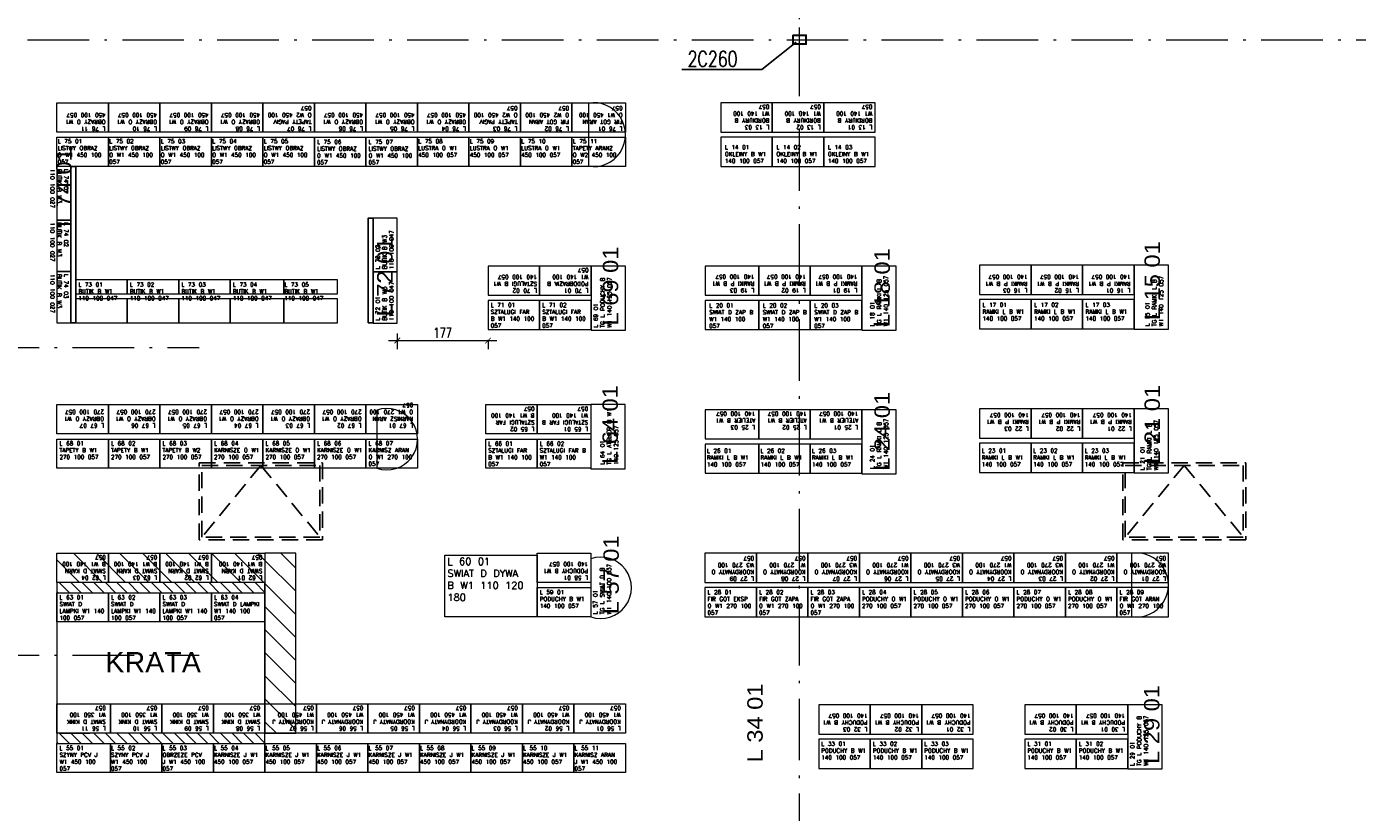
# Model space of a CAD drawing. Extents: x 153948 to 285449, y -89387 to -60195.
# Tile 15 of 108: x 249014 to 251608, y -81786 to -80254. Entities that reach past the tile are written whole.
import ezdxf

# ---------------------------------------------------------------- set-up
doc = ezdxf.new("R2010")
doc.units = 0
doc.header["$LTSCALE"] = 100
doc.header["$MEASUREMENT"] = 0
doc.header["$PDMODE"] = 1
doc.linetypes.add('ACAD_ISO10W100', pattern=[18.5, 12, -3, 0.5, -3])
doc.linetypes.add('HIDDEN2', pattern=[4.7625, 3.175, -1.5875])
doc.layers.get('0').update_dxf_attribs({"linetype": 'CONTINUOUS'})
doc.layers.get('DEFPOINTS').update_dxf_attribs({"linetype": 'CONTINUOUS'})
for name, color, linetype in [('1', 2, 'CONTINUOUS'), ('G 57 100 140', 2, 'CONTINUOUS'), ('K-STA', 2, 'CONTINUOUS'), ('krata', 7, 'CONTINUOUS'), ('mago', 7, 'CONTINUOUS'), ('RS Minimasa VBA', 7, 'CONTINUOUS'), ('TEXT', 11, 'CONTINUOUS'), ('ŚWIETLIK', 2, 'CONTINUOUS')]:
    doc.layers.add(name, color=color, linetype=linetype)
for name, color, linetype, lineweight in [('A-WYMIARY100', 7, 'CONTINUOUS', 15), ('OSIE', 8, 'ACAD_ISO10W100', 15), ('R140', 7, 'CONTINUOUS', 13), ('R350', 3, 'CONTINUOUS', 13), ('R450', 1, 'CONTINUOUS', 13), ('RAK 140', 7, 'CONTINUOUS', 13), ('RAK 270', 5, 'CONTINUOUS', 13), ('RAK 450', 7, 'CONTINUOUS', 13), ('RS KRATA', 4, 'CONTINUOUS', 9)]:
    doc.layers.add(name, color=color, linetype=linetype, lineweight=lineweight)
doc.layers.add('RAK_140', color=2, linetype='CONTINUOUS', lineweight=13, true_color=0xffff00)
doc.styles.add('arial', font='arial.ttf', dxfattribs={"width": 1.1})
doc.styles.get("Standard").update_dxf_attribs({"font": 'txt.shx'})
doc.styles.add('TXT3', font='SIMPLEX.SHX', dxfattribs={"width": 0.75, "height": 40})
doc.styles.add('wym_romans', font='romans.shx', dxfattribs={"width": 0.7})
doc.dimstyles.new('100_CM_krótki', dxfattribs={"dimscale": 10, "dimtxt": 2, "dimasz": 1.1, "dimexe": 1.7, "dimexo": 2, "dimgap": 0.5, "dimtad": 1, "dimdec": 1, "dimrnd": 0.5, "dimzin": 9, "dimtxsty": 'wym_romans', "dimblk": 'ARCHTICK', "dimcen": 2, "dimdle": 1.7, "dimclrd": 256, "dimclre": 256, "dimclrt": 151, "dimadec": 1, "dimazin": 2, "dimtfac": 1, "dimtdec": 1, "dimtix": 1, "dimtmove": 1, "dimatfit": 2, "dimldrblk": 'ARCHTICK', "dimfxl": 1.8, "dimfxlon": 1, "dimtolj": 1, "dimtzin": 0, "dimlwd": -1, "dimlwe": -1, "dimarcsym": 0})
pattern_1 = [(135, (211667.914, -114114.422), (-22.45064, -22.45064), [])]

# ---------------------------------------------------------------- blocks, each defined once
blk = doc.blocks.new('SC260X2')
at = {"layer": '1'}
for points in [[(-13, 9), (-13, 0), (-12.4, 0), (-12.1, 7, -0.401015), (-11.1, 7.9), (11.1, 7.9, -0.401015), (12.1, 7), (12.4, 0), (13, 0), (13, 9)], [(-13, -9), (-13, 0), (-12.4, 0), (-12.1, -7, 0.401015), (-11.1, -7.9), (11.1, -7.9, 0.401015), (12.1, -7), (12.4, 0), (13, 0), (13, -9)]]:
    blk.add_lwpolyline(points, format="xyb", close=True, dxfattribs=at)
blk = doc.blocks.new('_ARCHTICK')
at = {"color": 0, "linetype": 'ByBlock', "const_width": 0.15}
blk.add_lwpolyline([(-0.5, -0.5), (0.5, 0.5)], dxfattribs=at)
blk = doc.blocks.new('*D807')
at = {"layer": 'A-WYMIARY100', "transparency": 16777216}
for p, q in [((249736.3, -80852.3), (249736.3, -80883.1)), ((249719.3, -80866.1), (249930.4, -80866.1)), ((249913.4, -80864.9), (249913.4, -80883.1))]:
    blk.add_line(p, q, dxfattribs=at)
at = {"layer": 'DEFPOINTS', "color": 0, "transparency": 16777216}
for p in [(249736.3, -80832.3), (249913.4, -80844.9), (249913.4, -80866.1)]:
    blk.add_point(p, dxfattribs=at)
at = {"layer": 'A-WYMIARY100', "transparency": 16777216, "xscale": 11, "yscale": 11, "zscale": 11, "rotation": 180}
blk.add_blockref('_ARCHTICK', (249736.3, -80866.1), dxfattribs=at)
at = {"layer": 'A-WYMIARY100', "transparency": 16777216, "xscale": 11, "yscale": 11, "zscale": 11}
blk.add_blockref('_ARCHTICK', (249913.4, -80866.1), dxfattribs=at)
at = {"layer": 'A-WYMIARY100', "color": 151, "transparency": 16777216, "insert": (249824.8, -80851.1), "char_height": 20, "attachment_point": 5, "style": 'wym_romans'}
blk.add_mtext('\\A1;177', dxfattribs=at)

msp = doc.modelspace()

# ---------------------------------------------------------------- hatches: boundary and pattern name
at = {"layer": 'RS KRATA'}
h = msp.add_hatch(dxfattribs=at)
h.set_pattern_fill('ANSI31', color=256, scale=10, angle=90, style=0)
h.set_pattern_definition(pattern_1)
h.paths.add_polyline_path([(249072.77, -81280.82), (249478.37, -81280.82), (249478.37, -81337.82), (249072.77, -81337.82)])
h = msp.add_hatch(dxfattribs=at)
h.set_pattern_fill('ANSI31', color=256, scale=10, angle=90, style=0)
h.set_pattern_definition(pattern_1)
h.paths.add_polyline_path([(249538.37, -81280.82), (249478.37, -81280.82), (249478.37, -81631.74), (249538.37, -81631.74)])
h = msp.add_hatch(dxfattribs=at)
h.set_pattern_fill('ANSI31', color=6, scale=5, angle=90, style=0)
h.set_pattern_definition([(135, (211129.481, -111033.699), (-11.22532, -11.22532), [])])
h.paths.add_polyline_path([(249072.77, -81357.82), (249478.37, -81357.82), (249478.37, -81337.82), (249072.77, -81337.82)])
h = msp.add_hatch(dxfattribs=at)
h.set_pattern_fill('ANSI31', color=6, scale=5, angle=90, style=0)
h.set_pattern_definition([(135, (211129.481, -111327.614), (-11.22532, -11.22532), [])])
h.paths.add_polyline_path([(249072.77, -81651.74), (249478.37, -81651.74), (249478.37, -81631.74), (249072.77, -81631.74)])

# ---------------------------------------------------------------- linework, layer by layer
at = {"layer": 'G 57 100 140', "extrusion": (0, -1.22465e-16, -1)}
for points in [[(-249099.77, -80831.94), (-249109.53, -80831.94), (-249109.53, -80526.74), (-249099.77, -80526.74)], [(-249679.53, -80831.94), (-249689.29, -80831.94), (-249689.29, -80627.54), (-249679.53, -80627.54)]]:
    msp.add_lwpolyline(points, close=True, dxfattribs=at)
at = {"layer": 'krata', "extrusion": (0, -1.22465e-16, -1)}
msp.add_line((249136.77, -81631.74), (249078.58, -81631.74), dxfattribs=at)
at = {"layer": 'OSIE', "ltscale": 0.1}
for p, q in [((250520.4, -86679.55), (250520.4, -73374.65)), ((247720.4, -80279.55), (263229.19, -80279.55)), ((248363.17, -80879.55), (249349.98, -80879.55)), ((248363.17, -81479.55), (249349.98, -81479.55))]:
    msp.add_line(p, q, dxfattribs=at)
at = {"layer": 'OSIE', "ltscale": 0.5}
msp.add_line((250520.4, -80292.33), (250520.4, -80255.71), dxfattribs=at)
msp.add_line((250520.4, -80292.33), (250520.4, -80255.71), dxfattribs=at)
at = {"layer": 'R140', "extrusion": (0, -1.22465e-16, -1)}
for points in [[(-249908.65, -80991.14), (-250009.05, -80991.14), (-250009.05, -81048.14), (-249908.65, -81048.14)], [(-250009.05, -80991.14), (-250113.45, -80991.14), (-250113.45, -81048.14), (-250009.05, -81048.14)], [(-249908.65, -81058.14), (-250009.05, -81058.14), (-250009.05, -81115.14), (-249908.65, -81115.14)], [(-250009.05, -81058.14), (-250113.45, -81058.14), (-250113.45, -81115.14), (-250009.05, -81115.14)], [(-249072.77, -81280.82), (-249173.17, -81280.82), (-249173.17, -81337.82), (-249072.77, -81337.82)], [(-249173.17, -81280.82), (-249273.57, -81280.82), (-249273.57, -81337.82), (-249173.17, -81337.82)], [(-249273.57, -81280.82), (-249373.97, -81280.82), (-249373.97, -81337.82), (-249273.57, -81337.82)], [(-249373.97, -81280.82), (-249478.37, -81280.82), (-249478.37, -81337.82), (-249373.97, -81337.82)], [(-249829.05, -81284.82), (-250009.05, -81284.82), (-250009.05, -81404.82), (-249829.05, -81404.82)], [(-250009.05, -81280.82), (-250113.45, -81280.82), (-250113.45, -81337.82), (-250009.05, -81337.82)], [(-250009.05, -81347.82), (-250113.45, -81347.82), (-250113.45, -81404.82), (-250009.05, -81404.82)], [(-249072.77, -81357.82), (-249173.17, -81357.82), (-249173.17, -81414.82), (-249072.77, -81414.82)], [(-249173.17, -81357.82), (-249273.57, -81357.82), (-249273.57, -81414.82), (-249173.17, -81414.82)], [(-249273.57, -81357.82), (-249373.97, -81357.82), (-249373.97, -81414.82), (-249273.57, -81414.82)], [(-249373.97, -81357.82), (-249478.37, -81357.82), (-249478.37, -81414.82), (-249373.97, -81414.82)]]:
    msp.add_lwpolyline(points, close=True, dxfattribs=at)
at = {"layer": 'R350', "extrusion": (0, -1.22465e-16, -1)}
for points in [[(-249072.77, -81574.74), (-249177.17, -81574.74), (-249177.17, -81631.74), (-249072.77, -81631.74)], [(-249177.17, -81574.74), (-249277.57, -81574.74), (-249277.57, -81631.74), (-249177.17, -81631.74)], [(-249277.57, -81574.74), (-249377.97, -81574.74), (-249377.97, -81631.74), (-249277.57, -81631.74)], [(-249377.97, -81574.74), (-249478.37, -81574.74), (-249478.37, -81631.74), (-249377.97, -81631.74)]]:
    msp.add_lwpolyline(points, close=True, dxfattribs=at)
at = {"layer": 'R450', "extrusion": (0, -1.22465e-16, -1)}
for points in [[(-249072.77, -80402.74), (-249173.17, -80402.74), (-249173.17, -80459.74), (-249072.77, -80459.74)], [(-249173.17, -80402.74), (-249273.57, -80402.74), (-249273.57, -80459.74), (-249173.17, -80459.74)], [(-249273.57, -80402.74), (-249373.97, -80402.74), (-249373.97, -80459.74), (-249273.57, -80459.74)], [(-249373.97, -80402.74), (-249474.37, -80402.74), (-249474.37, -80459.74), (-249373.97, -80459.74)], [(-249474.37, -80402.74), (-249574.77, -80402.74), (-249574.77, -80459.74), (-249474.37, -80459.74)], [(-249574.77, -80402.74), (-249675.17, -80402.74), (-249675.17, -80459.74), (-249574.77, -80459.74)], [(-249675.17, -80402.74), (-249775.57, -80402.74), (-249775.57, -80459.74), (-249675.17, -80459.74)], [(-249775.57, -80402.74), (-249875.97, -80402.74), (-249875.97, -80459.74), (-249775.57, -80459.74)], [(-249875.97, -80402.74), (-249976.37, -80402.74), (-249976.37, -80459.74), (-249875.97, -80459.74)], [(-249976.37, -80402.74), (-250076.77, -80402.74), (-250076.77, -80459.74), (-249976.37, -80459.74)], [(-250076.77, -80402.74), (-250181.17, -80402.74), (-250181.17, -80459.74), (-250076.77, -80459.74)], [(-249072.77, -80469.74), (-249173.17, -80469.74), (-249173.17, -80526.74), (-249072.77, -80526.74)], [(-249173.17, -80469.74), (-249273.57, -80469.74), (-249273.57, -80526.74), (-249173.17, -80526.74)], [(-249273.57, -80469.74), (-249373.97, -80469.74), (-249373.97, -80526.74), (-249273.57, -80526.74)], [(-249373.97, -80469.74), (-249474.37, -80469.74), (-249474.37, -80526.74), (-249373.97, -80526.74)], [(-249474.37, -80469.74), (-249574.77, -80469.74), (-249574.77, -80526.74), (-249474.37, -80526.74)], [(-249574.77, -80469.74), (-249675.17, -80469.74), (-249675.17, -80526.74), (-249574.77, -80526.74)], [(-249675.17, -80469.74), (-249775.57, -80469.74), (-249775.57, -80526.74), (-249675.17, -80526.74)], [(-249775.57, -80469.74), (-249875.97, -80469.74), (-249875.97, -80526.74), (-249775.57, -80526.74)], [(-249875.97, -80469.74), (-249976.37, -80469.74), (-249976.37, -80526.74), (-249875.97, -80526.74)], [(-249976.37, -80469.74), (-250076.77, -80469.74), (-250076.77, -80526.74), (-249976.37, -80526.74)], [(-250076.77, -80469.74), (-250181.17, -80469.74), (-250181.17, -80526.74), (-250076.77, -80526.74)], [(-249478.37, -81574.74), (-249578.77, -81574.74), (-249578.77, -81631.74), (-249478.37, -81631.74)], [(-249578.77, -81574.74), (-249679.17, -81574.74), (-249679.17, -81631.74), (-249578.77, -81631.74)], [(-249679.17, -81574.74), (-249779.57, -81574.74), (-249779.57, -81631.74), (-249679.17, -81631.74)], [(-249779.57, -81574.74), (-249879.97, -81574.74), (-249879.97, -81631.74), (-249779.57, -81631.74)], [(-249879.97, -81574.74), (-249980.37, -81574.74), (-249980.37, -81631.74), (-249879.97, -81631.74)], [(-249980.37, -81574.74), (-250080.77, -81574.74), (-250080.77, -81631.74), (-249980.37, -81631.74)], [(-250080.77, -81574.74), (-250181.17, -81574.74), (-250181.17, -81631.74), (-250080.77, -81631.74)], [(-249072.77, -81651.74), (-249177.17, -81651.74), (-249177.17, -81708.74), (-249072.77, -81708.74)], [(-249177.17, -81651.74), (-249277.57, -81651.74), (-249277.57, -81708.74), (-249177.17, -81708.74)], [(-249277.57, -81651.74), (-249377.97, -81651.74), (-249377.97, -81708.74), (-249277.57, -81708.74)], [(-249377.97, -81651.74), (-249478.37, -81651.74), (-249478.37, -81708.74), (-249377.97, -81708.74)], [(-249478.37, -81651.74), (-249578.77, -81651.74), (-249578.77, -81708.74), (-249478.37, -81708.74)], [(-249578.77, -81651.74), (-249679.17, -81651.74), (-249679.17, -81708.74), (-249578.77, -81708.74)], [(-249679.17, -81651.74), (-249779.57, -81651.74), (-249779.57, -81708.74), (-249679.17, -81708.74)], [(-249779.57, -81651.74), (-249879.97, -81651.74), (-249879.97, -81708.74), (-249779.57, -81708.74)], [(-249879.97, -81651.74), (-249980.37, -81651.74), (-249980.37, -81708.74), (-249879.97, -81708.74)], [(-249980.37, -81651.74), (-250080.77, -81651.74), (-250080.77, -81708.74), (-249980.37, -81708.74)], [(-250080.77, -81651.74), (-250181.17, -81651.74), (-250181.17, -81708.74), (-250080.77, -81708.74)]]:
    msp.add_lwpolyline(points, close=True, dxfattribs=at)
at = {"layer": 'RAK 140', "extrusion": (0, -1.22465e-16, -1)}
for points in [[(-250467.37, -80402.74), (-250366.97, -80402.74), (-250366.97, -80459.74), (-250467.37, -80459.74)], [(-250567.77, -80402.74), (-250467.37, -80402.74), (-250467.37, -80459.74), (-250567.77, -80459.74)], [(-250668.17, -80402.74), (-250567.77, -80402.74), (-250567.77, -80459.74), (-250668.17, -80459.74)], [(-250467.37, -80469.74), (-250366.97, -80469.74), (-250366.97, -80526.74), (-250467.37, -80526.74)], [(-250567.77, -80469.74), (-250467.37, -80469.74), (-250467.37, -80526.74), (-250567.77, -80526.74)], [(-250668.17, -80469.74), (-250567.77, -80469.74), (-250567.77, -80526.74), (-250668.17, -80526.74)], [(-249099.77, -80631.14), (-249099.77, -80526.74), (-249072.77, -80526.74), (-249072.77, -80631.14)], [(-249736.29, -80731.94), (-249736.29, -80627.54), (-249689.29, -80627.54), (-249689.29, -80731.94)], [(-249099.77, -80731.54), (-249099.77, -80631.14), (-249072.77, -80631.14), (-249072.77, -80731.54)], [(-250013.77, -80720.92), (-249913.37, -80720.92), (-249913.37, -80777.92), (-250013.77, -80777.92)], [(-250114.17, -80720.92), (-250013.77, -80720.92), (-250013.77, -80777.92), (-250114.17, -80777.92)], [(-250181.17, -80845.92), (-250181.17, -80720.92), (-250114.17, -80720.92), (-250114.17, -80845.92)], [(-250440.97, -80720.92), (-250336.57, -80720.92), (-250336.57, -80777.92), (-250440.97, -80777.92)], [(-250541.37, -80720.92), (-250440.97, -80720.92), (-250440.97, -80777.92), (-250541.37, -80777.92)], [(-250641.77, -80720.92), (-250541.37, -80720.92), (-250541.37, -80777.92), (-250641.77, -80777.92)], [(-250708.77, -80845.92), (-250708.77, -80720.92), (-250641.77, -80720.92), (-250641.77, -80845.92)], [(-250971.8, -80719.22), (-250871.4, -80719.22), (-250871.4, -80776.22), (-250971.8, -80776.22)], [(-251072.2, -80719.22), (-250971.8, -80719.22), (-250971.8, -80776.22), (-251072.2, -80776.22)], [(-251172.6, -80719.22), (-251072.2, -80719.22), (-251072.2, -80776.22), (-251172.6, -80776.22)], [(-251239.6, -80844.22), (-251239.6, -80719.22), (-251172.6, -80719.22), (-251172.6, -80844.22)], [(-249099.77, -80831.94), (-249099.77, -80731.54), (-249072.77, -80731.54), (-249072.77, -80831.94)], [(-249209.93, -80747.94), (-249109.53, -80747.94), (-249109.53, -80774.94), (-249209.93, -80774.94)], [(-249310.33, -80747.94), (-249209.93, -80747.94), (-249209.93, -80774.94), (-249310.33, -80774.94)], [(-249410.73, -80747.94), (-249310.33, -80747.94), (-249310.33, -80774.94), (-249410.73, -80774.94)], [(-249515.13, -80747.94), (-249410.73, -80747.94), (-249410.73, -80774.94), (-249515.13, -80774.94)], [(-249619.53, -80747.94), (-249515.13, -80747.94), (-249515.13, -80774.94), (-249619.53, -80774.94)], [(-249736.29, -80832.34), (-249736.29, -80731.94), (-249689.29, -80731.94), (-249689.29, -80832.34)], [(-249209.93, -80784.94), (-249109.53, -80784.94), (-249109.53, -80831.94), (-249209.93, -80831.94)], [(-249310.33, -80784.94), (-249209.93, -80784.94), (-249209.93, -80831.94), (-249310.33, -80831.94)], [(-249410.73, -80784.94), (-249310.33, -80784.94), (-249310.33, -80831.94), (-249410.73, -80831.94)], [(-249515.13, -80784.94), (-249410.73, -80784.94), (-249410.73, -80831.94), (-249515.13, -80831.94)], [(-249619.53, -80784.94), (-249515.13, -80784.94), (-249515.13, -80831.94), (-249619.53, -80831.94)], [(-250013.77, -80787.92), (-249913.37, -80787.92), (-249913.37, -80844.92), (-250013.77, -80844.92)], [(-250114.17, -80787.92), (-250013.77, -80787.92), (-250013.77, -80844.92), (-250114.17, -80844.92)], [(-250440.97, -80787.92), (-250336.57, -80787.92), (-250336.57, -80844.92), (-250440.97, -80844.92)], [(-250541.37, -80787.92), (-250440.97, -80787.92), (-250440.97, -80844.92), (-250541.37, -80844.92)], [(-250641.77, -80787.92), (-250541.37, -80787.92), (-250541.37, -80844.92), (-250641.77, -80844.92)], [(-250971.8, -80786.22), (-250871.4, -80786.22), (-250871.4, -80843.22), (-250971.8, -80843.22)], [(-251072.2, -80786.22), (-250971.8, -80786.22), (-250971.8, -80843.22), (-251072.2, -80843.22)], [(-251172.6, -80786.22), (-251072.2, -80786.22), (-251072.2, -80843.22), (-251172.6, -80843.22)], [(-250180.45, -81116.14), (-250180.45, -80991.14), (-250113.45, -80991.14), (-250113.45, -81116.14)], [(-250440.97, -81001.03), (-250336.57, -81001.03), (-250336.57, -81058.03), (-250440.97, -81058.03)], [(-250541.37, -81001.03), (-250440.97, -81001.03), (-250440.97, -81058.03), (-250541.37, -81058.03)], [(-250641.77, -81001.03), (-250541.37, -81001.03), (-250541.37, -81058.03), (-250641.77, -81058.03)], [(-250708.77, -81126.03), (-250708.77, -81001.03), (-250641.77, -81001.03), (-250641.77, -81126.03)], [(-250971.8, -80999.32), (-250871.4, -80999.32), (-250871.4, -81056.32), (-250971.8, -81056.32)], [(-251072.2, -80999.32), (-250971.8, -80999.32), (-250971.8, -81056.32), (-251072.2, -81056.32)], [(-251172.6, -80999.32), (-251072.2, -80999.32), (-251072.2, -81056.32), (-251172.6, -81056.32)], [(-251239.6, -81124.32), (-251239.6, -80999.32), (-251172.6, -80999.32), (-251172.6, -81124.32)], [(-250440.97, -81068.03), (-250336.57, -81068.03), (-250336.57, -81125.03), (-250440.97, -81125.03)], [(-250541.37, -81068.03), (-250440.97, -81068.03), (-250440.97, -81125.03), (-250541.37, -81125.03)], [(-250641.77, -81068.03), (-250541.37, -81068.03), (-250541.37, -81125.03), (-250641.77, -81125.03)], [(-250971.8, -81066.32), (-250871.4, -81066.32), (-250871.4, -81123.32), (-250971.8, -81123.32)], [(-251072.2, -81066.32), (-250971.8, -81066.32), (-250971.8, -81123.32), (-251072.2, -81123.32)], [(-251172.6, -81066.32), (-251072.2, -81066.32), (-251072.2, -81123.32), (-251172.6, -81123.32)], [(-251227.24, -81701.43), (-251227.24, -81576.43), (-251160.24, -81576.43), (-251160.24, -81701.43)]]:
    msp.add_lwpolyline(points, close=True, dxfattribs=at)
msp.add_lwpolyline([(-250113.45, -81358.63), (-250113.45, -81404.82, -1.4023538), (-250113.45, -81291.63), (-250113.45, -81348.63)], format="xyb", close=True, dxfattribs=at)
at = {"layer": 'RAK 270', "extrusion": (0, -1.22465e-16, -1)}
for points in [[(-249072.77, -80991.14), (-249173.17, -80991.14), (-249173.17, -81048.14), (-249072.77, -81048.14)], [(-249173.17, -80991.14), (-249273.57, -80991.14), (-249273.57, -81048.14), (-249173.17, -81048.14)], [(-249273.57, -80991.14), (-249373.97, -80991.14), (-249373.97, -81048.14), (-249273.57, -81048.14)], [(-249373.97, -80991.14), (-249474.37, -80991.14), (-249474.37, -81048.14), (-249373.97, -81048.14)], [(-249474.37, -80991.14), (-249574.77, -80991.14), (-249574.77, -81048.14), (-249474.37, -81048.14)], [(-249574.77, -80991.14), (-249675.17, -80991.14), (-249675.17, -81048.14), (-249574.77, -81048.14)], [(-249675.17, -80991.14), (-249775.57, -80991.14), (-249775.57, -81048.14), (-249675.17, -81048.14)], [(-249072.77, -81058.14), (-249173.17, -81058.14), (-249173.17, -81115.14), (-249072.77, -81115.14)], [(-249173.17, -81058.14), (-249273.57, -81058.14), (-249273.57, -81115.14), (-249173.17, -81115.14)], [(-249273.57, -81058.14), (-249373.97, -81058.14), (-249373.97, -81115.14), (-249273.57, -81115.14)], [(-249373.97, -81058.14), (-249474.37, -81058.14), (-249474.37, -81115.14), (-249373.97, -81115.14)], [(-249474.37, -81058.14), (-249574.77, -81058.14), (-249574.77, -81115.14), (-249474.37, -81115.14)], [(-249574.77, -81058.14), (-249675.17, -81058.14), (-249675.17, -81115.14), (-249574.77, -81115.14)], [(-249675.17, -81058.14), (-249775.57, -81058.14), (-249775.57, -81115.14), (-249675.17, -81115.14)], [(-250436.4, -81280.82), (-250336, -81280.82), (-250336, -81337.82), (-250436.4, -81337.82)], [(-250536.8, -81280.82), (-250436.4, -81280.82), (-250436.4, -81337.82), (-250536.8, -81337.82)], [(-250637.2, -81280.82), (-250536.8, -81280.82), (-250536.8, -81337.82), (-250637.2, -81337.82)], [(-250737.6, -81280.82), (-250637.2, -81280.82), (-250637.2, -81337.82), (-250737.6, -81337.82)], [(-250838, -81280.82), (-250737.6, -81280.82), (-250737.6, -81337.82), (-250838, -81337.82)], [(-250938.4, -81280.82), (-250838, -81280.82), (-250838, -81337.82), (-250938.4, -81337.82)], [(-251038.8, -81280.82), (-250938.4, -81280.82), (-250938.4, -81337.82), (-251038.8, -81337.82)], [(-251139.2, -81280.82), (-251038.8, -81280.82), (-251038.8, -81337.82), (-251139.2, -81337.82)], [(-251239.6, -81280.82), (-251139.2, -81280.82), (-251139.2, -81337.82), (-251239.6, -81337.82)], [(-250436.4, -81347.82), (-250336, -81347.82), (-250336, -81404.82), (-250436.4, -81404.82)], [(-250536.8, -81347.82), (-250436.4, -81347.82), (-250436.4, -81404.82), (-250536.8, -81404.82)], [(-250637.2, -81347.82), (-250536.8, -81347.82), (-250536.8, -81404.82), (-250637.2, -81404.82)], [(-250737.6, -81347.82), (-250637.2, -81347.82), (-250637.2, -81404.82), (-250737.6, -81404.82)], [(-250838, -81347.82), (-250737.6, -81347.82), (-250737.6, -81404.82), (-250838, -81404.82)], [(-250938.4, -81347.82), (-250838, -81347.82), (-250838, -81404.82), (-250938.4, -81404.82)], [(-251038.8, -81347.82), (-250938.4, -81347.82), (-250938.4, -81404.82), (-251038.8, -81404.82)], [(-251139.2, -81347.82), (-251038.8, -81347.82), (-251038.8, -81404.82), (-251139.2, -81404.82)], [(-251239.6, -81347.82), (-251139.2, -81347.82), (-251139.2, -81404.82), (-251239.6, -81404.82)]]:
    msp.add_lwpolyline(points, close=True, dxfattribs=at)
for points in [[(-249696.42, -81068.95), (-249696.42, -81115.14, -1.4023538), (-249696.42, -81001.95), (-249696.42, -81058.95)], [(-251167.54, -81348.23), (-251167.54, -81404.42, -1.1699598), (-251167.54, -81281.23), (-251167.54, -81338.23)]]:
    msp.add_lwpolyline(points, format="xyb", close=True, dxfattribs=at)
at = {"layer": 'RAK 450', "extrusion": (0, -1.22465e-16, -1)}
msp.add_lwpolyline([(-250109.11, -80470.14), (-250109.11, -80526.33, -1.1699598), (-250109.11, -80403.14), (-250109.11, -80460.14)], format="xyb", close=True, dxfattribs=at)
at = {"layer": 'RAK_140', "color": 7, "extrusion": (0, -1.22465e-16, -1)}
for points in [[(-250658.24, -81576.43), (-250557.84, -81576.43), (-250557.84, -81633.43), (-250658.24, -81633.43)], [(-250758.64, -81576.43), (-250658.24, -81576.43), (-250658.24, -81633.43), (-250758.64, -81633.43)], [(-250859.04, -81576.43), (-250758.64, -81576.43), (-250758.64, -81633.43), (-250859.04, -81633.43)], [(-251059.84, -81576.43), (-250959.44, -81576.43), (-250959.44, -81633.43), (-251059.84, -81633.43)], [(-251160.24, -81576.43), (-251059.84, -81576.43), (-251059.84, -81633.43), (-251160.24, -81633.43)], [(-250658.24, -81643.43), (-250557.84, -81643.43), (-250557.84, -81700.43), (-250658.24, -81700.43)], [(-250758.64, -81643.43), (-250658.24, -81643.43), (-250658.24, -81700.43), (-250758.64, -81700.43)], [(-250859.04, -81643.43), (-250758.64, -81643.43), (-250758.64, -81700.43), (-250859.04, -81700.43)], [(-251059.84, -81643.43), (-250959.44, -81643.43), (-250959.44, -81700.43), (-251059.84, -81700.43)], [(-251160.24, -81643.43), (-251059.84, -81643.43), (-251059.84, -81700.43), (-251160.24, -81700.43)]]:
    msp.add_lwpolyline(points, close=True, dxfattribs=at)
at = {"layer": 'RS KRATA'}
for points in [[(249072.77, -81280.82), (249478.37, -81280.82), (249478.37, -81337.82), (249072.77, -81337.82)], [(249538.37, -81280.82), (249478.37, -81280.82), (249478.37, -81631.74), (249538.37, -81631.74)], [(249072.77, -81651.74), (249478.37, -81651.74), (249478.37, -81337.82), (249072.77, -81337.82)]]:
    msp.add_lwpolyline(points, close=True, dxfattribs=at)
at = {"layer": 'RS KRATA', "color": 6}
for points in [[(249072.77, -81357.82), (249478.37, -81357.82), (249478.37, -81337.82), (249072.77, -81337.82)], [(249072.77, -81651.74), (249478.37, -81651.74), (249478.37, -81631.74), (249072.77, -81631.74)]]:
    msp.add_lwpolyline(points, close=True, dxfattribs=at)
at = {"layer": 'TEXT'}
for p, q in [((250446.99, -80337.53), (250513.86, -80284.05)), ((250290.8, -80337.53), (250446.99, -80337.53))]:
    msp.add_line(p, q, dxfattribs=at)
at = {"layer": 'ŚWIETLIK', "linetype": 'HIDDEN2', "ltscale": 0.1}
for p, q in [((249470.4, -81109.55), (249355.4, -81249.55)), ((249470.4, -81109.55), (249585.4, -81249.55)), ((251270.4, -81109.55), (251155.4, -81249.55)), ((251270.4, -81109.55), (251385.4, -81249.55))]:
    msp.add_line(p, q, dxfattribs=at)
for points in [[(249350.4, -81104.55), (249590.4, -81104.55), (249590.4, -81254.55), (249350.4, -81254.55)], [(249355.4, -81109.55), (249585.4, -81109.55), (249585.4, -81249.55), (249355.4, -81249.55)], [(251150.4, -81104.55), (251390.4, -81104.55), (251390.4, -81254.55), (251150.4, -81254.55)], [(251155.4, -81109.55), (251385.4, -81109.55), (251385.4, -81249.55), (251155.4, -81249.55)]]:
    msp.add_lwpolyline(points, close=True, dxfattribs=at)

# ---------------------------------------------------------------- block references
at = {"layer": 'K-STA', "ltscale": 0.5}
msp.add_blockref('SC260X2', (250520.4, -80279.55), dxfattribs=at)

# ---------------------------------------------------------------- texts
at = {"layer": 'mago', "char_height": 30, "width": 672.04, "attachment_point": 1, "rotation": 90, "style": 'arial'}
for s, insert in [('L 74 01', (249071.51, -80644.91, 40)), ('L 72 01', (249697.04, -80819.25, 40)), ('L 15 01', (251192.94, -80826.35, 40)), ('L 69 01', (250136.96, -80836.75, 40)), ('L 18 01', (250666.43, -80840.02, 40)), ('L 64 01', (250136.23, -81106.97, 40)), ('L 21 01', (251192.94, -81106.46, 40)), ('L 24 01', (250666.43, -81120.13, 40)), ('L 57 01', (250138.1, -81399.92, 40)), ('L 34 01', (250418.62, -81688.74, 40)), ('L 29 01', (251191.95, -81691.71, 40))]:
    msp.add_mtext(s, dxfattribs=dict(at, insert=insert))
at = {"layer": 'mago', "insert": (249167.23, -81473.42), "char_height": 40, "width": 788.1588, "attachment_point": 1}
msp.add_mtext('{\\fArial|b0|i0|c238|p34;\\C0;KRATA}', dxfattribs=at)
at = {"layer": 'RS Minimasa VBA', "char_height": 8, "attachment_point": 1}
for s, insert, width, rotation in [('L 13 03^M^JBORDIURY B W1 140 100 057', (250461.64, -80454.46), 95.4, 180), ('L 13 02^M^JBORDIURY B W1 140 100 057', (250562.04, -80454.46), 95.4, 180), ('L 13 01^M^JBORDIURY B W1 140 100 057', (250662.44, -80454.46), 95.4, 180), ('L 76 11^M^JOBRAZY O W1 450 100 057', (249167.64, -80457.23), 95.4, 180), ('L 76 10^M^JOBRAZY O W1 450 100 057', (249268.04, -80457.23), 95.4, 180), ('L 76 09^M^JOBRAZY O W1 450 100 057', (249368.44, -80457.23), 95.4, 180), ('L 76 08^M^JOBRAZY O W1 450 100 057', (249468.84, -80457.23), 95.4, 180), ('L 76 07^M^JTAPETY PAGIV O W2 450 100 057', (249569.24, -80457.23), 95.4, 180), ('L 76 06^M^JOBRAZY O W1 450 100 057', (249669.64, -80457.23), 95.4, 180), ('L 76 05^M^JOBRAZY O W1 450 100 057', (249770.04, -80457.23), 95.4, 180), ('L 76 04^M^JOBRAZY O W1 450 100 057', (249870.44, -80457.23), 95.4, 180), ('L 76 03^M^JTAPETY PAGIV O W2 450 100 057', (249970.84, -80457.23), 95.4, 180), ('L 76 02^M^JFIR GOT ARAN O W2 450 100 057', (250071.24, -80457.23), 95.4, 180), ('L 76 01^M^JFIR GOT ARAN O W1 450 100 057', (250175.64, -80457.23), 99.4, 180), ('L 74 01^M^JBUTIK B W3 110 100 027', (249094.77, -80531.74), 99.4, 270), ('L 74 02^M^JBUTIK B W3 110 100 027', (249094.77, -80636.14), 95.4, 270), ('L 72 02^M^JBUTIK B W3 110 100 047', (249694.29, -80726.94), 99.4, 90), ('L 18 01^M^JTG L RAMKI L B W1 140 125 057', (250658.32, -80837.98), 120, 90), ('L 15 01^M^JTG L RAMKI L B W1 140 125 057', (251194.7, -80838.29), 120, 90), ('L 74 03^M^JBUTIK B W3 110 100 027', (249094.77, -80736.54), 95.4, 270), ('L 72 01^M^JBUTIK B W3 110 100 047', (249694.29, -80827.34), 95.4, 90), ('L 70 02^M^JSZTALUGI B W1 140 100 057', (250008.77, -80772.92), 95.4, 180), ('L 70 01^M^JPODOBRAZIA B W1 140 100 057', (250109.17, -80772.92), 95.4, 180), ('L 69 01^M^JTG L PODUCHY B W1 140 125 057', (250119.17, -80840.92), 120, 90), ('L 19 03^M^JRAMKI P B W1 140 100 057', (250432.55, -80772.55), 99.4, 180), ('L 19 02^M^JRAMKI P B W1 140 100 057', (250532.95, -80772.55), 95.4, 180), ('L 19 01^M^JRAMKI P B W1 140 100 057', (250633.35, -80772.55), 95.4, 180), ('L 16 03^M^JRAMKI P B W1 140 100 057', (250965.08, -80772.73), 95.4, 180), ('L 16 02^M^JRAMKI P B W1 140 100 057', (251065.48, -80772.73), 95.4, 180), ('L 16 01^M^JRAMKI P B W1 140 100 057', (251165.88, -80772.73), 95.4, 180), ('L 67 07^M^JOBRAZY O W1 270 100 057', (249164.88, -81036.11), 95.4, 180), ('L 67 06^M^JOBRAZY O W1 270 100 057', (249265.28, -81036.11), 95.4, 180), ('L 67 05^M^JOBRAZY O W1 270 100 057', (249365.68, -81036.11), 95.4, 180), ('L 67 04^M^JOBRAZY O W1 270 100 057', (249466.08, -81036.11), 95.4, 180), ('L 67 03^M^JOBRAZY O W1 270 100 057', (249566.48, -81036.11), 95.4, 180), ('L 67 02^M^JOBRAZY O W1 270 100 057', (249666.88, -81036.11), 95.4, 180), ('L 67 01^M^JKARNISZ ARAN O W1 270 100 057', (249767.28, -81036.11), 95.4, 180), ('L 65 02^M^JSZTALUGI FAR B W1 140 100 057', (250004.05, -81043.14), 95.4, 180), ('L 65 01^M^JSZTALUGI FAR B W1 140 100 057', (250108.45, -81043.14), 99.4, 180), ('L 64 01^M^JTG L ATELIER B W1 140 125 057', (250132.13, -81108.14), 119, 90), ('L 25 03^M^JATELIER B W1 140 100 057', (250434.25, -81039.56), 99.4, 180), ('L 25 02^M^JATELIER B W1 140 100 057', (250534.65, -81039.56), 95.4, 180), ('L 25 01^M^JATELIER B W1 140 100 057', (250635.05, -81039.56), 95.4, 180), ('L 24 01^M^JTG L RAMKI L B W1 140 125 057', (250658.35, -81116.35), 120, 90), ('L 22 03^M^JRAMKI P B W1 140 100 057', (250967.65, -81042.12), 95.4, 180), ('L 22 02^M^JRAMKI P B W1 140 100 057', (251068.05, -81042.12), 95.4, 180), ('L 22 01^M^JRAMKI P B W1 140 100 057', (251168.45, -81042.12), 95.4, 180), ('L 21 01^M^JTG L RAMKI L B W1 140 125 057', (251184.97, -81119.17), 120, 90), ('L 62 04^M^JSWIAT D KARN B W1 140 100 057', (249168.17, -81332.82), 95.4, 180), ('L 62 03^M^JSWIAT D KARN B W1 140 100 057', (249268.57, -81332.82), 95.4, 180), ('L 62 02^M^JSWIAT D KARN B W1 140 100 057', (249368.97, -81332.82), 95.4, 180), ('L 62 01^M^JSWIAT D KARN B W1 140 100 057', (249473.37, -81332.82), 99.4, 180), ('L 58 01^M^JPODUCHY B W1 140 100 057', (250108.45, -81332.82), 99.4, 180), ('L 57 01^M^JTG L SWIAT D B W1 140 100 037', (250118.45, -81399.82), 119, 90), ('L 27 09^M^JKOORDYNATY O W3 270 100 057', (250431.85, -81334.78), 95.4, 180), ('L 27 08^M^JKOORDYNATY O W1 270 100 057', (250532.25, -81334.78), 95.4, 180), ('L 27 07^M^JKOORDYNATY O W3 270 100 057', (250632.65, -81334.78), 95.4, 180), ('L 27 06^M^JKOORDYNATY O W1 270 100 057', (250733.05, -81334.78), 95.4, 180), ('L 27 05^M^JKOORDYNATY O W3 270 100 057', (250833.45, -81334.78), 95.4, 180), ('L 27 04^M^JKOORDYNATY O W1 270 100 057', (250933.85, -81334.78), 95.4, 180), ('L 27 03^M^JKOORDYNATY O W3 270 100 057', (251034.25, -81334.78), 95.4, 180), ('L 27 02^M^JKOORDYNATY O W1 270 100 057', (251134.65, -81334.78), 95.4, 180), ('L 27 01^M^JKOORDYNATY O W2 270 100 057', (251235.05, -81334.78), 95.4, 180), ('L 56 11^M^JSWIAT D KINK W1 350 100 057', (249168.17, -81626.74), 95.4, 180), ('L 56 10^M^JSWIAT D KINK W1 350 100 057', (249268.57, -81626.74), 95.4, 180), ('L 56 09^M^JSWIAT D KINK W1 350 100 057', (249368.97, -81626.74), 95.4, 180), ('L 56 08^M^JSWIAT D KINK W1 350 100 057', (249469.37, -81626.74), 95.4, 180), ('L 56 07^M^JKOORDYNATY J W1 450 100 057', (249573.77, -81626.74), 95.4, 180), ('L 56 06^M^JKOORDYNATY J W1 450 100 057', (249670.17, -81626.74), 95.4, 180), ('L 56 05^M^JKOORDYNATY J W1 450 100 057', (249770.57, -81626.74), 95.4, 180), ('L 56 04^M^JKOORDYNATY J W1 450 100 057', (249870.97, -81626.74), 95.4, 180), ('L 56 03^M^JKOORDYNATY J W1 450 100 057', (249971.37, -81626.74), 95.4, 180), ('L 56 02^M^JKOORDYNATY J W1 450 100 057', (250071.77, -81626.74), 95.4, 180), ('L 56 01^M^JKOORDYNATY J W1 450 100 057', (250172.17, -81626.74), 95.4, 180), ('L 32 03^M^JPODUCHY B W1 140 100 057', (250653.24, -81628.43), 95.4, 180), ('L 32 02^M^JPODUCHY B W1 140 100 057', (250753.64, -81628.43), 95.4, 180), ('L 32 01^M^JPODUCHY B W1 140 100 057', (250854.04, -81628.43), 95.4, 180), ('L 30 02^M^JPODUCHY B W1 140 100 057', (251054.84, -81628.43), 95.4, 180), ('L 30 01^M^JPODUCHY B W1 140 100 057', (251155.24, -81628.43), 95.4, 180), ('L 29 01^M^JTG L PODUCHY B W1 140 125 057', (251165.24, -81695.43), 119, 90)]:
    msp.add_mtext(s, dxfattribs=dict(at, insert=insert, width=width, rotation=rotation))
at = {"layer": 'RS Minimasa VBA', "attachment_point": 1}
for s, insert, char_height, width in [('L 75 01^M^JLISTWY OBRAZ O W1 450 100 057', (249074.3, -80473.54), 8, 95.4), ('L 75 02^M^JLISTWY OBRAZ O W1 450 100 057', (249174.7, -80473.54), 8, 95.4), ('L 75 03^M^JLISTWY OBRAZ O W1 450 100 057', (249275.1, -80473.54), 8, 95.4), ('L 75 04^M^JLISTWY OBRAZ O W1 450 100 057', (249375.5, -80473.54), 8, 95.4), ('L 75 05^M^JLISTWY OBRAZ O W1 450 100 057', (249475.9, -80473.54), 8, 95.4), ('L 75 06^M^JLISTWY OBRAZ O W1 450 100 057', (249579.77, -80474.74), 8, 95.4), ('L 75 07^M^JLISTWY OBRAZ O W1 450 100 057', (249680.17, -80474.74), 8, 95.4), ('L 75 08^M^JLUSTRA O W1 450 100 057', (249777.1, -80473.54), 8, 95.4), ('L 75 09^M^JLUSTRA O W1 450 100 057', (249877.5, -80473.54), 8, 95.4), ('L 75 10^M^JLUSTRA O W1 450 100 057', (249977.9, -80473.54), 8, 95.4), ('L 75 11^M^JTAPETY ARANZ O W2 450 100 057', (250078.3, -80473.54), 8, 99.4), ('L 14 01^M^JOKLEINY B W1 140 100 057', (250374.87, -80485.26), 8, 95.4), ('L 14 02^M^JOKLEINY B W1 140 100 057', (250475.27, -80485.26), 8, 95.4), ('L 14 03^M^JOKLEINY B W1 140 100 057', (250575.67, -80485.26), 8, 95.4), ('L 73 01^M^JBUTIK B W1 110 100 047', (249114.53, -80752.94), 8, 95.4), ('L 73 02^M^JBUTIK B W1 110 100 047', (249214.93, -80752.94), 8, 95.4), ('L 73 03^M^JBUTIK B W1 110 100 047', (249315.33, -80752.94), 8, 95.4), ('L 73 04^M^JBUTIK B W1 110 100 047', (249415.73, -80752.94), 8, 95.4), ('L 73 05^M^JBUTIK B W1 110 100 047', (249516.13, -80752.94), 8, 99.4), ('L 71 01^M^JSZTALUGI FAR B W1 140 100 057', (249918.37, -80792.92), 8, 95.4), ('L 71 02^M^JSZTALUGI FAR B W1 140 100 057', (250018.77, -80792.92), 8, 95.4), ('L 20 01^M^JSWIAT D ZAP B W1 140 100 057', (250344.33, -80793.64), 8, 99.4), ('L 20 02^M^JSWIAT D ZAP B W1 140 100 057', (250448.73, -80793.64), 8, 95.4), ('L 20 03^M^JSWIAT D ZAP B W1 140 100 057', (250549.13, -80793.64), 8, 95.4), ('L 17 01^M^JRAMKI L B W1 140 100 057', (250877.13, -80792.46), 8, 95.4), ('L 17 02^M^JRAMKI L B W1 140 100 057', (250977.53, -80792.46), 8, 95.4), ('L 17 03^M^JRAMKI L B W1 140 100 057', (251077.93, -80792.46), 8, 95.4), ('L 68 01^M^JTAPETY B W1 270 100 057', (249077.77, -81062.57), 8, 95.4), ('L 68 02^M^JTAPETY B W1 270 100 057', (249178.17, -81062.57), 8, 95.4), ('L 68 03^M^JTAPETY B W2 270 100 057', (249278.57, -81062.57), 8, 95.4), ('L 68 04^M^JKARNISZE O W1 270 100 057', (249378.97, -81062.57), 8, 95.4), ('L 68 05^M^JKARNISZE O W1 270 100 057', (249479.37, -81062.57), 8, 95.4), ('L 68 06^M^JKARNISZE O W1 270 100 057', (249579.77, -81062.57), 8, 95.4), ('L 68 07^M^JKARNISZ ARAN O W1 270 100 057', (249680.17, -81062.57), 8, 95.4), ('L 66 01^M^JSZTALUGI FAR B W1 140 100 057', (249913.65, -81063.14), 8, 95.4), ('L 66 02^M^JSZTALUGI FAR B W1 140 100 057', (250014.05, -81063.14), 8, 99.4), ('L 26 01^M^JRAMKI L B W1 140 100 057', (250339.85, -81077.07), 8, 99.4), ('L 26 02^M^JRAMKI L B W1 140 100 057', (250444.25, -81077.07), 8, 95.4), ('L 26 03^M^JRAMKI L B W1 140 100 057', (250544.65, -81077.07), 8, 95.4), ('L 23 01^M^JRAMKI L B W1 140 100 057', (250875.42, -81076.87), 8, 95.4), ('L 23 02^M^JRAMKI L B W1 140 100 057', (250975.82, -81076.87), 8, 95.4), ('L 23 03^M^JRAMKI L B W1 140 100 057', (251076.22, -81076.87), 8, 95.4), ('L 60 01^M^JSWIAT D DYWA B W1 110 120 180', (249834.05, -81289.82), 14, 175), ('L 59 01^M^JPODUCHY B W1 140 100 057', (250014.05, -81352.82), 8, 99.4), ('L 28 01^M^JFIR GOT EKSP O W1 270 100 057', (250341, -81352.82), 8, 95.4), ('L 28 02^M^JFIR GOT ZAPA O W1 270 100 057', (250441.4, -81352.82), 8, 95.4), ('L 28 03^M^JFIR GOT ZAPA O W1 270 100 057', (250541.8, -81352.82), 8, 95.4), ('L 28 04^M^JPODUCHY O W1 270 100 057', (250642.2, -81352.82), 8, 95.4), ('L 28 05^M^JPODUCHY O W1 270 100 057', (250742.6, -81352.82), 8, 95.4), ('L 28 06^M^JPODUCHY O W1 270 100 057', (250843, -81352.82), 8, 95.4), ('L 28 07^M^JPODUCHY O W1 270 100 057', (250943.4, -81352.82), 8, 95.4), ('L 28 08^M^JPODUCHY O W1 270 100 057', (251043.8, -81352.82), 8, 95.4), ('L 28 09^M^JFIR GOT ARAN O W1 270 100 057', (251144.2, -81352.82), 8, 95.4), ('L 63 01^M^JSWIAT D LAMPKI W1 140 100 057', (249077.77, -81362.82), 8, 95.4), ('L 63 02^M^JSWIAT D LAMPKI W1 140 100 057', (249178.17, -81362.82), 8, 95.4), ('L 63 03^M^JSWIAT D LAMPKI W1 140 100 057', (249278.57, -81362.82), 8, 95.4), ('L 63 04^M^JSWIAT D LAMPKI W1 140 100 057', (249378.97, -81362.82), 8, 99.4), ('L 55 01^M^JSZYNY PCV J W1 450 100 057', (249077.77, -81656.74), 8, 95.4), ('L 55 02^M^JSZYNY PCV J W1 450 100 057', (249178.17, -81656.74), 8, 95.4), ('L 55 03^M^JOBRZEZE PCV J W1 450 100 057', (249278.57, -81656.74), 8, 95.4), ('L 55 04^M^JKARNISZE J W1 450 100 057', (249378.97, -81656.74), 8, 95.4), ('L 55 05^M^JKARNISZE J W1 450 100 057', (249479.37, -81656.74), 8, 95.4), ('L 55 06^M^JKARNISZE J W1 450 100 057', (249579.77, -81656.74), 8, 95.4), ('L 55 07^M^JKARNISZE J W1 450 100 057', (249680.17, -81656.74), 8, 95.4), ('L 55 08^M^JKARNISZE J W1 450 100 057', (249780.57, -81656.74), 8, 95.4), ('L 55 09^M^JKARNISZE J W1 450 100 057', (249880.97, -81656.74), 8, 95.4), ('L 55 10^M^JKARNISZE J W1 450 100 057', (249981.37, -81656.74), 8, 95.4), ('L 55 11^M^JKARNISZ ARAN J W1 450 100 057', (250081.77, -81656.74), 8, 95.4), ('L 33 01^M^JPODUCHY B W1 140 100 057', (250562.84, -81648.43), 8, 95.4), ('L 33 02^M^JPODUCHY B W1 140 100 057', (250663.24, -81648.43), 8, 95.4), ('L 33 03^M^JPODUCHY B W1 140 100 057', (250763.64, -81648.43), 8, 95.4), ('L 31 01^M^JPODUCHY B W1 140 100 057', (250964.44, -81648.43), 8, 95.4), ('L 31 02^M^JPODUCHY B W1 140 100 057', (251064.84, -81648.43), 8, 95.4)]:
    msp.add_mtext(s, dxfattribs=dict(at, insert=insert, char_height=char_height, width=width))
at = {"layer": 'TEXT', "style": 'TXT3', "width": 0.75}
msp.add_text('2C260', height=30, dxfattribs=at).set_placement((250302.25, -80332.06))

# ---------------------------------------------------------------- dimensions: what is measured, and where the dimension line sits
at = {"layer": 'A-WYMIARY100'}
dim = msp.add_linear_dim(base=(249913.37, -80866.13), p1=(249736.29, -80832.34), p2=(249913.37, -80844.92), dimstyle='100_CM_krótki', dxfattribs=at)
dim.commit()
dim.dimension.update_dxf_attribs({"geometry": '*D807', "text_midpoint": (249824.83, -80851.13)})

doc.saveas('drawing.dxf')
